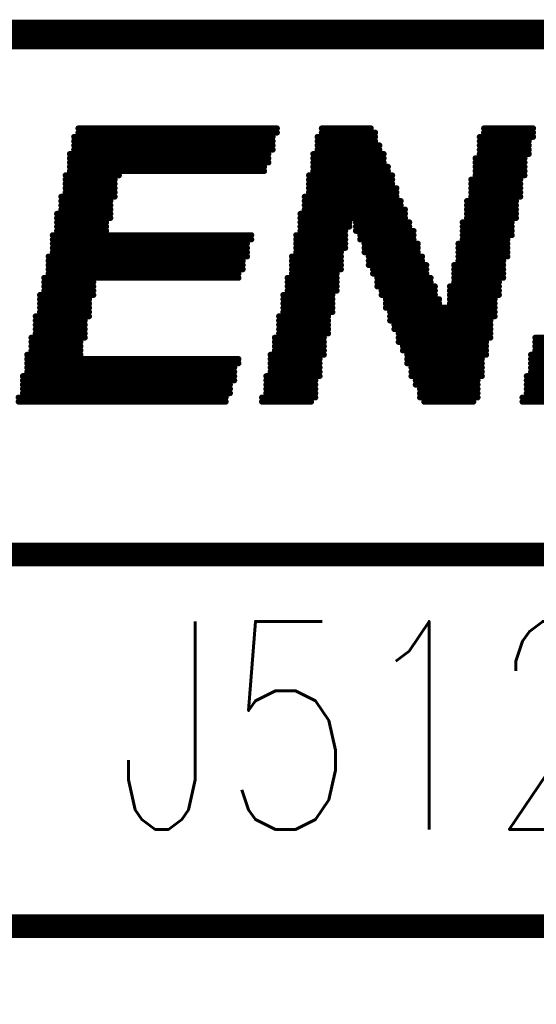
# Model space of a CAD drawing. Extents: x -1 to 210, y -5 to 148.
# Tile 28 of 52: x 12.94 to 17.36, y 139.77 to 148.18. Entities that reach past the tile are written whole.
import ezdxf
from ezdxf.enums import TextEntityAlignment as Align

# ---------------------------------------------------------------- set-up
doc = ezdxf.new("R2010")
doc.units = 0
doc.layers.add('2D_LINE_00', color=5, linetype='CONTINUOUS')
doc.layers.add('TEXT_00', color=5, linetype='CONTINUOUS')
doc.styles.add('W0$2032', font='simplex', dxfattribs={"width": 0.75})

# ---------------------------------------------------------------- blocks, each defined once
blk = doc.blocks.new('SMOOTH_0$0508')
at = {"const_width": 0.0254}
blk.add_lwpolyline([(-0.0127, 0, 1), (0.0127, 0, 1)], format="xyb", close=True, dxfattribs=at)
blk = doc.blocks.new('DRAWING_2')
at = {"layer": '2D_LINE_00'}
for points, const_width in [([(0, 0, 0.414214), (0.9525, -0.9525), (62.5475, -0.9525, 0.414214), (63.5, 0), (63.5, 10.795, 0.414214), (62.5475, 11.7475), (22.86, 11.7475, -0.414214), (21.9075, 12.7), (21.9075, 14.605, 0.414214), (20.955, 15.5575), (0.9525, 15.5575, 0.414214), (0, 14.605)], 0.254), ([(16.51, 10.4775, 0.414214), (15.875, 11.1125), (1.27, 11.1125, 0.414214), (0.635, 10.4775), (0.635, 8.5725, 0.414214), (1.27, 7.9375), (15.875, 7.9375, 0.414214), (16.51, 8.5725)], 0.2032)]:
    blk.add_lwpolyline(points, format="xyb", close=True, dxfattribs=dict(at, const_width=const_width))
at = {"layer": '2D_LINE_00', "const_width": 0.0508}
for points in [[(7.9407, 14.7558), (9.6385, 14.7558)], [(7.9407, 14.7193), (9.6385, 14.7193)], [(10.0219, 14.7558), (10.4418, 14.7558)], [(10.0219, 14.7193), (10.4783, 14.7193)], [(11.4094, 14.7558), (11.8293, 14.7558)], [(11.4094, 14.7193), (11.8293, 14.7193)], [(7.9042, 14.6828), (9.602, 14.6828)], [(7.9042, 14.6463), (9.602, 14.6463)], [(9.9854, 14.6828), (10.4783, 14.6828)], [(9.9854, 14.6463), (10.4783, 14.6463)], [(11.3728, 14.6828), (11.8293, 14.6828)], [(11.3728, 14.6463), (11.7927, 14.6463)], [(7.8677, 14.5367), (9.5655, 14.5367)], [(7.9042, 14.6098), (9.602, 14.6098)], [(7.9042, 14.5732), (9.602, 14.5732)], [(9.9489, 14.5367), (10.5513, 14.5367)], [(9.9854, 14.6098), (10.5148, 14.6098)], [(9.9854, 14.5732), (10.5148, 14.5732)], [(11.3728, 14.6098), (11.7927, 14.6098)], [(11.3728, 14.5732), (11.7927, 14.5732)], [(11.3728, 14.5367), (11.7927, 14.5367)], [(7.8677, 14.5002), (9.5655, 14.5002)], [(7.8677, 14.4637), (9.5655, 14.4637)], [(9.9489, 14.5002), (10.5513, 14.5002)], [(9.9489, 14.4637), (10.5513, 14.4637)], [(11.3363, 14.5002), (11.7562, 14.5002)], [(11.3363, 14.4637), (11.7562, 14.4637)], [(7.8677, 14.4272), (9.529, 14.4272)], [(7.8677, 14.3907), (9.529, 14.3907)], [(9.9489, 14.4272), (10.5878, 14.4272)], [(9.9489, 14.3907), (10.5878, 14.3907)], [(11.3363, 14.4272), (11.7562, 14.4272)], [(11.3363, 14.3907), (11.7562, 14.3907)], [(7.8311, 14.3542), (8.2875, 14.3542)], [(7.8311, 14.3177), (8.251, 14.3177)], [(9.9123, 14.3542), (10.6243, 14.3542)], [(9.9123, 14.3177), (10.6243, 14.3177)], [(11.2998, 14.3177), (11.7197, 14.3177)], [(11.3363, 14.3542), (11.7562, 14.3542)], [(7.8311, 14.2812), (8.251, 14.2812)], [(7.8311, 14.2446), (8.251, 14.2446)], [(7.8311, 14.2081), (8.251, 14.2081)], [(9.9123, 14.2812), (10.6243, 14.2812)], [(9.9123, 14.2446), (10.6609, 14.2446)], [(9.9123, 14.2081), (10.6609, 14.2081)], [(11.2998, 14.2812), (11.7197, 14.2812)], [(11.2998, 14.2446), (11.7197, 14.2446)], [(11.2998, 14.2081), (11.7197, 14.2081)], [(7.7946, 14.1716), (8.251, 14.1716)], [(7.7946, 14.1351), (8.2145, 14.1351)], [(9.8758, 14.1716), (10.6609, 14.1716)], [(9.8758, 14.1351), (10.6974, 14.1351)], [(11.2633, 14.1351), (11.6832, 14.1351)], [(11.2998, 14.1716), (11.7197, 14.1716)], [(7.7946, 14.0986), (8.2145, 14.0986)], [(7.7946, 14.0621), (8.2145, 14.0621)], [(9.8758, 14.0986), (10.6974, 14.0986)], [(9.8758, 14.0621), (10.7339, 14.0621)], [(11.2633, 14.0986), (11.6832, 14.0986)], [(11.2633, 14.0621), (11.6832, 14.0621)], [(7.7581, 14.0256), (8.2145, 14.0256)], [(7.7581, 13.9891), (8.2145, 13.9891)], [(7.7581, 13.9525), (8.178, 13.9525)], [(9.8393, 14.0256), (10.7339, 14.0256)], [(9.8393, 13.9891), (10.7339, 13.9891)], [(9.8393, 13.9525), (10.2592, 13.9525)], [(10.314, 13.9525), (10.7704, 13.9525)], [(11.2268, 13.9525), (11.6467, 13.9525)], [(11.2633, 14.0256), (11.6832, 14.0256)], [(11.2633, 13.9891), (11.6832, 13.9891)], [(7.7581, 13.916), (8.178, 13.916)], [(7.7581, 13.8795), (8.178, 13.8795)], [(9.8393, 13.916), (10.2592, 13.916)], [(9.8393, 13.8795), (10.2227, 13.8795)], [(10.314, 13.916), (10.7704, 13.916)], [(10.314, 13.8795), (10.8069, 13.8795)], [(11.2268, 13.916), (11.6467, 13.916)], [(11.2268, 13.8795), (11.6467, 13.8795)], [(7.7216, 13.843), (9.4194, 13.843)], [(7.7216, 13.8065), (9.4194, 13.8065)], [(9.8028, 13.843), (10.2227, 13.843)], [(9.8028, 13.8065), (10.2227, 13.8065)], [(10.3505, 13.843), (10.8069, 13.843)], [(10.3505, 13.8065), (10.8069, 13.8065)], [(11.2268, 13.843), (11.6467, 13.843)], [(11.2268, 13.8065), (11.6102, 13.8065)], [(7.7216, 13.77), (9.3829, 13.77)], [(7.7216, 13.7335), (9.3829, 13.7335)], [(7.7216, 13.6969), (9.3829, 13.6969)], [(9.8028, 13.77), (10.2227, 13.77)], [(9.8028, 13.7335), (10.2227, 13.7335)], [(9.8028, 13.6969), (10.1862, 13.6969)], [(10.387, 13.77), (10.8434, 13.77)], [(10.387, 13.7335), (10.8434, 13.7335)], [(10.387, 13.6969), (10.8434, 13.6969)], [(11.1903, 13.77), (11.6102, 13.77)], [(11.1903, 13.7335), (11.6102, 13.7335)], [(11.1903, 13.6969), (11.6102, 13.6969)], [(7.6851, 13.6604), (9.3829, 13.6604)], [(7.6851, 13.6239), (9.3464, 13.6239)], [(9.7663, 13.6604), (10.1862, 13.6604)], [(9.7663, 13.6239), (10.1862, 13.6239)], [(10.4235, 13.6604), (10.8799, 13.6604)], [(10.4235, 13.6239), (10.8799, 13.6239)], [(11.1903, 13.6604), (11.6102, 13.6604)], [(11.1903, 13.6239), (11.5737, 13.6239)], [(7.6851, 13.5874), (9.3464, 13.5874)], [(7.6851, 13.5509), (9.3464, 13.5509)], [(9.7663, 13.5874), (10.1862, 13.5874)], [(9.7663, 13.5509), (10.1862, 13.5509)], [(10.4235, 13.5874), (10.9164, 13.5874)], [(10.46, 13.5509), (10.9164, 13.5509)], [(11.1538, 13.5874), (11.5737, 13.5874)], [(11.1538, 13.5509), (11.5737, 13.5509)], [(7.6486, 13.4779), (9.3099, 13.4779)], [(7.6486, 13.4414), (8.0685, 13.4414)], [(7.6851, 13.5144), (9.3099, 13.5144)], [(9.7298, 13.4779), (10.1497, 13.4779)], [(9.7298, 13.4414), (10.1497, 13.4414)], [(9.7663, 13.5144), (10.1497, 13.5144)], [(10.46, 13.5144), (10.9164, 13.5144)], [(10.4965, 13.4779), (10.953, 13.4779)], [(10.4965, 13.4414), (10.953, 13.4414)], [(11.1538, 13.5144), (11.5737, 13.5144)], [(11.1538, 13.4779), (11.5737, 13.4779)], [(11.1538, 13.4414), (11.5372, 13.4414)], [(7.6486, 13.4048), (8.0685, 13.4048)], [(7.6486, 13.3683), (8.0685, 13.3683)], [(9.7298, 13.4048), (10.1497, 13.4048)], [(9.7298, 13.3683), (10.1497, 13.3683)], [(10.4965, 13.4048), (10.9895, 13.4048)], [(10.5331, 13.3683), (10.9895, 13.3683)], [(11.1173, 13.4048), (11.5372, 13.4048)], [(11.1173, 13.3683), (11.5372, 13.3683)], [(7.6121, 13.3318), (8.0685, 13.3318)], [(7.6121, 13.2953), (8.032, 13.2953)], [(9.6933, 13.3318), (10.1132, 13.3318)], [(9.6933, 13.2953), (10.1132, 13.2953)], [(10.5331, 13.3318), (10.9895, 13.3318)], [(10.5696, 13.2953), (11.026, 13.2953)], [(11.1173, 13.3318), (11.5372, 13.3318)], [(11.1173, 13.2953), (11.5006, 13.2953)], [(7.6121, 13.2588), (8.032, 13.2588)], [(7.6121, 13.2223), (8.032, 13.2223)], [(9.6933, 13.2588), (10.1132, 13.2588)], [(9.6933, 13.2223), (10.1132, 13.2223)], [(10.5696, 13.2588), (11.026, 13.2588)], [(10.5696, 13.2223), (11.5006, 13.2223)], [(11.1173, 13.2588), (11.5006, 13.2588)], [(7.5755, 13.1493), (8.032, 13.1493)], [(7.5755, 13.1128), (7.9954, 13.1128)], [(7.6121, 13.1858), (8.032, 13.1858)], [(9.6568, 13.1493), (10.0767, 13.1493)], [(9.6568, 13.1128), (10.0767, 13.1128)], [(9.6933, 13.1858), (10.1132, 13.1858)], [(10.6061, 13.1858), (11.5006, 13.1858)], [(10.6061, 13.1493), (11.5006, 13.1493)], [(10.6061, 13.1128), (11.4641, 13.1128)], [(7.5755, 13.0762), (7.9954, 13.0762)], [(7.5755, 13.0397), (7.9954, 13.0397)], [(9.6568, 13.0762), (10.0767, 13.0762)], [(9.6568, 13.0397), (10.0767, 13.0397)], [(10.6426, 13.0762), (11.4641, 13.0762)], [(10.6426, 13.0397), (11.4641, 13.0397)], [(7.539, 12.9667), (7.9954, 12.9667)], [(7.5755, 13.0032), (7.9954, 13.0032)], [(9.6203, 12.9667), (10.0401, 12.9667)], [(9.6568, 13.0032), (10.0767, 13.0032)], [(10.6791, 13.0032), (11.4641, 13.0032)], [(10.6791, 12.9667), (11.4641, 12.9667)], [(11.8475, 12.9667), (12.3039, 12.9667)], [(7.539, 12.9302), (7.9589, 12.9302)], [(7.539, 12.8937), (7.9589, 12.8937)], [(7.539, 12.8572), (7.9589, 12.8572)], [(9.6203, 12.9302), (10.0401, 12.9302)], [(9.6203, 12.8937), (10.0401, 12.8937)], [(9.6203, 12.8572), (10.0401, 12.8572)], [(10.6791, 12.9302), (11.4276, 12.9302)], [(10.7156, 12.8937), (11.4276, 12.8937)], [(10.7156, 12.8572), (11.4276, 12.8572)], [(11.8475, 12.9302), (12.2674, 12.9302)], [(11.8475, 12.8937), (12.2674, 12.8937)], [(11.8475, 12.8572), (12.2674, 12.8572)], [(7.5025, 12.8207), (7.9589, 12.8207)], [(7.5025, 12.7841), (9.3099, 12.7841)], [(9.5837, 12.8207), (10.0401, 12.8207)], [(9.5837, 12.7841), (10.0036, 12.7841)], [(10.7521, 12.8207), (11.4276, 12.8207)], [(10.7521, 12.7841), (11.3911, 12.7841)], [(11.811, 12.8207), (12.2674, 12.8207)], [(11.811, 12.7841), (13.6184, 12.7841)], [(7.5025, 12.7476), (9.3099, 12.7476)], [(7.5025, 12.7111), (9.2734, 12.7111)], [(9.5837, 12.7476), (10.0036, 12.7476)], [(9.5837, 12.7111), (10.0036, 12.7111)], [(10.7521, 12.7476), (11.3911, 12.7476)], [(10.7887, 12.7111), (11.3911, 12.7111)], [(11.811, 12.7476), (13.6184, 12.7476)], [(11.811, 12.7111), (13.5819, 12.7111)], [(7.466, 12.6381), (9.2734, 12.6381)], [(7.466, 12.6016), (9.2734, 12.6016)], [(7.5025, 12.6746), (9.2734, 12.6746)], [(9.5472, 12.6381), (10.0036, 12.6381)], [(9.5472, 12.6016), (9.9671, 12.6016)], [(9.5837, 12.6746), (10.0036, 12.6746)], [(10.7887, 12.6746), (11.3911, 12.6746)], [(10.7887, 12.6381), (11.3911, 12.6381)], [(10.8252, 12.6016), (11.3546, 12.6016)], [(11.7745, 12.6381), (13.5819, 12.6381)], [(11.7745, 12.6016), (13.5819, 12.6016)], [(11.811, 12.6746), (13.5819, 12.6746)], [(7.466, 12.5651), (9.2369, 12.5651)], [(7.466, 12.5285), (9.2369, 12.5285)], [(9.5472, 12.5651), (9.9671, 12.5651)], [(9.5472, 12.5285), (9.9671, 12.5285)], [(10.8252, 12.5651), (11.3546, 12.5651)], [(10.8617, 12.5285), (11.3546, 12.5285)], [(11.7745, 12.5651), (13.5453, 12.5651)], [(11.7745, 12.5285), (13.5453, 12.5285)], [(7.4295, 12.4555), (9.2004, 12.4555)], [(7.466, 12.492), (9.2369, 12.492)], [(9.5107, 12.4555), (9.9671, 12.4555)], [(9.5472, 12.492), (9.9671, 12.492)], [(10.8617, 12.492), (11.3546, 12.492)], [(10.8617, 12.4555), (11.3546, 12.4555)], [(11.738, 12.4555), (13.5088, 12.4555)], [(11.7745, 12.492), (13.5453, 12.492)], [(7.4295, 12.419), (9.2004, 12.419)], [(9.5107, 12.419), (9.9306, 12.419)], [(10.8982, 12.419), (11.3181, 12.419)], [(11.738, 12.419), (13.5088, 12.419)]]:
    blk.add_lwpolyline(points, dxfattribs=at)
at = {"layer": '2D_LINE_00'}
for p in [(7.9407, 14.7558), (7.9407, 14.7193), (9.6385, 14.7558), (9.6385, 14.7193), (10.0219, 14.7558), (10.0219, 14.7193), (10.4418, 14.7558), (10.4783, 14.7193), (11.4094, 14.7558), (11.4094, 14.7193), (11.8293, 14.7558), (11.8293, 14.7193), (7.9042, 14.6828), (7.9042, 14.6463), (9.602, 14.6828), (9.602, 14.6463), (9.9854, 14.6828), (9.9854, 14.6463), (10.4783, 14.6828), (10.4783, 14.6463), (11.3728, 14.6828), (11.3728, 14.6463), (11.7927, 14.6463), (11.8293, 14.6828), (7.8677, 14.5367), (7.9042, 14.6098), (7.9042, 14.5732), (9.5655, 14.5367), (9.602, 14.6098), (9.602, 14.5732), (9.9489, 14.5367), (9.9854, 14.6098), (9.9854, 14.5732), (10.5148, 14.6098), (10.5148, 14.5732), (10.5513, 14.5367), (11.3728, 14.6098), (11.3728, 14.5732), (11.3728, 14.5367), (11.7927, 14.6098), (11.7927, 14.5732), (11.7927, 14.5367), (7.8677, 14.5002), (7.8677, 14.4637), (9.5655, 14.5002), (9.5655, 14.4637), (9.9489, 14.5002), (9.9489, 14.4637), (10.5513, 14.5002), (10.5513, 14.4637), (11.3363, 14.5002), (11.3363, 14.4637), (11.7562, 14.5002), (11.7562, 14.4637), (7.8677, 14.4272), (7.8677, 14.3907), (9.529, 14.4272), (9.529, 14.3907), (9.9489, 14.4272), (9.9489, 14.3907), (10.5878, 14.4272), (10.5878, 14.3907), (11.3363, 14.4272), (11.3363, 14.3907), (11.7562, 14.4272), (11.7562, 14.3907), (7.8311, 14.3542), (7.8311, 14.3177), (8.251, 14.3177), (8.2875, 14.3542), (9.9123, 14.3542), (9.9123, 14.3177), (10.6243, 14.3542), (10.6243, 14.3177), (11.2998, 14.3177), (11.3363, 14.3542), (11.7197, 14.3177), (11.7562, 14.3542), (7.8311, 14.2812), (7.8311, 14.2446), (7.8311, 14.2081), (8.251, 14.2812), (8.251, 14.2446), (8.251, 14.2081), (9.9123, 14.2812), (9.9123, 14.2446), (9.9123, 14.2081), (10.6243, 14.2812), (10.6609, 14.2446), (10.6609, 14.2081), (11.2998, 14.2812), (11.2998, 14.2446), (11.2998, 14.2081), (11.7197, 14.2812), (11.7197, 14.2446), (11.7197, 14.2081), (7.7946, 14.1716), (7.7946, 14.1351), (8.2145, 14.1351), (8.251, 14.1716), (9.8758, 14.1716), (9.8758, 14.1351), (10.6609, 14.1716), (10.6974, 14.1351), (11.2633, 14.1351), (11.2998, 14.1716), (11.6832, 14.1351), (11.7197, 14.1716), (7.7946, 14.0986), (7.7946, 14.0621), (8.2145, 14.0986), (8.2145, 14.0621), (9.8758, 14.0986), (9.8758, 14.0621), (10.6974, 14.0986), (10.7339, 14.0621), (11.2633, 14.0986), (11.2633, 14.0621), (11.6832, 14.0986), (11.6832, 14.0621), (7.7581, 14.0256), (7.7581, 13.9891), (7.7581, 13.9525), (8.178, 13.9525), (8.2145, 14.0256), (8.2145, 13.9891), (9.8393, 14.0256), (9.8393, 13.9891), (9.8393, 13.9525), (10.2592, 13.9525), (10.314, 13.9525), (10.7339, 14.0256), (10.7339, 13.9891), (10.7704, 13.9525), (11.2268, 13.9525), (11.2633, 14.0256), (11.2633, 13.9891), (11.6467, 13.9525), (11.6832, 14.0256), (11.6832, 13.9891), (7.7581, 13.916), (7.7581, 13.8795), (8.178, 13.916), (8.178, 13.8795), (9.8393, 13.916), (9.8393, 13.8795), (10.2227, 13.8795), (10.2592, 13.916), (10.314, 13.916), (10.314, 13.8795), (10.7704, 13.916), (10.8069, 13.8795), (11.2268, 13.916), (11.2268, 13.8795), (11.6467, 13.916), (11.6467, 13.8795), (7.7216, 13.843), (7.7216, 13.8065), (9.4194, 13.843), (9.4194, 13.8065), (9.8028, 13.843), (9.8028, 13.8065), (10.2227, 13.843), (10.2227, 13.8065), (10.3505, 13.843), (10.3505, 13.8065), (10.8069, 13.843), (10.8069, 13.8065), (11.2268, 13.843), (11.2268, 13.8065), (11.6102, 13.8065), (11.6467, 13.843), (7.7216, 13.77), (7.7216, 13.7335), (7.7216, 13.6969), (9.3829, 13.77), (9.3829, 13.7335), (9.3829, 13.6969), (9.8028, 13.77), (9.8028, 13.7335), (9.8028, 13.6969), (10.1862, 13.6969), (10.2227, 13.77), (10.2227, 13.7335), (10.387, 13.77), (10.387, 13.7335), (10.387, 13.6969), (10.8434, 13.77), (10.8434, 13.7335), (10.8434, 13.6969), (11.1903, 13.77), (11.1903, 13.7335), (11.1903, 13.6969), (11.6102, 13.77), (11.6102, 13.7335), (11.6102, 13.6969), (7.6851, 13.6604), (7.6851, 13.6239), (9.3464, 13.6239), (9.3829, 13.6604), (9.7663, 13.6604), (9.7663, 13.6239), (10.1862, 13.6604), (10.1862, 13.6239), (10.4235, 13.6604), (10.4235, 13.6239), (10.8799, 13.6604), (10.8799, 13.6239), (11.1903, 13.6604), (11.1903, 13.6239), (11.5737, 13.6239), (11.6102, 13.6604), (7.6851, 13.5874), (7.6851, 13.5509), (9.3464, 13.5874), (9.3464, 13.5509), (9.7663, 13.5874), (9.7663, 13.5509), (10.1862, 13.5874), (10.1862, 13.5509), (10.4235, 13.5874), (10.46, 13.5509), (10.9164, 13.5874), (10.9164, 13.5509), (11.1538, 13.5874), (11.1538, 13.5509), (11.5737, 13.5874), (11.5737, 13.5509), (7.6486, 13.4779), (7.6486, 13.4414), (7.6851, 13.5144), (8.0685, 13.4414), (9.3099, 13.5144), (9.3099, 13.4779), (9.7298, 13.4779), (9.7298, 13.4414), (9.7663, 13.5144), (10.1497, 13.5144), (10.1497, 13.4779), (10.1497, 13.4414), (10.46, 13.5144), (10.4965, 13.4779), (10.4965, 13.4414), (10.9164, 13.5144), (10.953, 13.4779), (10.953, 13.4414), (11.1538, 13.5144), (11.1538, 13.4779), (11.1538, 13.4414), (11.5372, 13.4414), (11.5737, 13.5144), (11.5737, 13.4779), (7.6486, 13.4048), (7.6486, 13.3683), (8.0685, 13.4048), (8.0685, 13.3683), (9.7298, 13.4048), (9.7298, 13.3683), (10.1497, 13.4048), (10.1497, 13.3683), (10.4965, 13.4048), (10.5331, 13.3683), (10.9895, 13.4048), (10.9895, 13.3683), (11.1173, 13.4048), (11.1173, 13.3683), (11.5372, 13.4048), (11.5372, 13.3683), (7.6121, 13.3318), (7.6121, 13.2953), (8.032, 13.2953), (8.0685, 13.3318), (9.6933, 13.3318), (9.6933, 13.2953), (10.1132, 13.3318), (10.1132, 13.2953), (10.5331, 13.3318), (10.5696, 13.2953), (10.9895, 13.3318), (11.026, 13.2953), (11.1173, 13.3318), (11.1173, 13.2953), (11.5006, 13.2953), (11.5372, 13.3318), (7.6121, 13.2588), (7.6121, 13.2223), (8.032, 13.2588), (8.032, 13.2223), (9.6933, 13.2588), (9.6933, 13.2223), (10.1132, 13.2588), (10.1132, 13.2223), (10.5696, 13.2588), (10.5696, 13.2223), (11.026, 13.2588), (11.1173, 13.2588), (11.5006, 13.2588), (11.5006, 13.2223), (7.5755, 13.1493), (7.5755, 13.1128), (7.6121, 13.1858), (7.9954, 13.1128), (8.032, 13.1858), (8.032, 13.1493), (9.6568, 13.1493), (9.6568, 13.1128), (9.6933, 13.1858), (10.0767, 13.1493), (10.0767, 13.1128), (10.1132, 13.1858), (10.6061, 13.1858), (10.6061, 13.1493), (10.6061, 13.1128), (11.4641, 13.1128), (11.5006, 13.1858), (11.5006, 13.1493), (7.5755, 13.0762), (7.5755, 13.0397), (7.9954, 13.0762), (7.9954, 13.0397), (9.6568, 13.0762), (9.6568, 13.0397), (10.0767, 13.0762), (10.0767, 13.0397), (10.6426, 13.0762), (10.6426, 13.0397), (11.4641, 13.0762), (11.4641, 13.0397), (7.539, 12.9667), (7.5755, 13.0032), (7.9954, 13.0032), (7.9954, 12.9667), (9.6203, 12.9667), (9.6568, 13.0032), (10.0401, 12.9667), (10.0767, 13.0032), (10.6791, 13.0032), (10.6791, 12.9667), (11.4641, 13.0032), (11.4641, 12.9667), (11.8475, 12.9667), (7.539, 12.9302), (7.539, 12.8937), (7.539, 12.8572), (7.9589, 12.9302), (7.9589, 12.8937), (7.9589, 12.8572), (9.6203, 12.9302), (9.6203, 12.8937), (9.6203, 12.8572), (10.0401, 12.9302), (10.0401, 12.8937), (10.0401, 12.8572), (10.6791, 12.9302), (10.7156, 12.8937), (10.7156, 12.8572), (11.4276, 12.9302), (11.4276, 12.8937), (11.4276, 12.8572), (11.8475, 12.9302), (11.8475, 12.8937), (11.8475, 12.8572), (7.5025, 12.8207), (7.5025, 12.7841), (7.9589, 12.8207), (9.3099, 12.7841), (9.5837, 12.8207), (9.5837, 12.7841), (10.0036, 12.7841), (10.0401, 12.8207), (10.7521, 12.8207), (10.7521, 12.7841), (11.3911, 12.7841), (11.4276, 12.8207), (11.811, 12.8207), (11.811, 12.7841), (7.5025, 12.7476), (7.5025, 12.7111), (9.2734, 12.7111), (9.3099, 12.7476), (9.5837, 12.7476), (9.5837, 12.7111), (10.0036, 12.7476), (10.0036, 12.7111), (10.7521, 12.7476), (10.7887, 12.7111), (11.3911, 12.7476), (11.3911, 12.7111), (11.811, 12.7476), (11.811, 12.7111), (7.466, 12.6381), (7.466, 12.6016), (7.5025, 12.6746), (9.2734, 12.6746), (9.2734, 12.6381), (9.2734, 12.6016), (9.5472, 12.6381), (9.5472, 12.6016), (9.5837, 12.6746), (9.9671, 12.6016), (10.0036, 12.6746), (10.0036, 12.6381), (10.7887, 12.6746), (10.7887, 12.6381), (10.8252, 12.6016), (11.3546, 12.6016), (11.3911, 12.6746), (11.3911, 12.6381), (11.7745, 12.6381), (11.7745, 12.6016), (11.811, 12.6746), (7.466, 12.5651), (7.466, 12.5285), (9.2369, 12.5651), (9.2369, 12.5285), (9.5472, 12.5651), (9.5472, 12.5285), (9.9671, 12.5651), (9.9671, 12.5285), (10.8252, 12.5651), (10.8617, 12.5285), (11.3546, 12.5651), (11.3546, 12.5285), (11.7745, 12.5651), (11.7745, 12.5285), (7.4295, 12.4555), (7.466, 12.492), (9.2004, 12.4555), (9.2369, 12.492), (9.5107, 12.4555), (9.5472, 12.492), (9.9671, 12.492), (9.9671, 12.4555), (10.8617, 12.492), (10.8617, 12.4555), (11.3546, 12.492), (11.3546, 12.4555), (11.738, 12.4555), (11.7745, 12.492), (7.4295, 12.419), (9.2004, 12.419), (9.5107, 12.419), (9.9306, 12.419), (10.8982, 12.419), (11.3181, 12.419), (11.738, 12.419)]:
    blk.add_blockref('SMOOTH_0$0508', p, dxfattribs=at)
at = {"layer": 'TEXT_00', "style": 'W0$2032', "width": 0.75}
blk.add_text('J5122', height=1.778, dxfattribs=at).set_placement((10.9969, 9.652), align=Align.MIDDLE_CENTER)

msp = doc.modelspace()

# ---------------------------------------------------------------- block references
msp.add_blockref('DRAWING_2', (5.5, 132.5))

doc.saveas('drawing.dxf')
